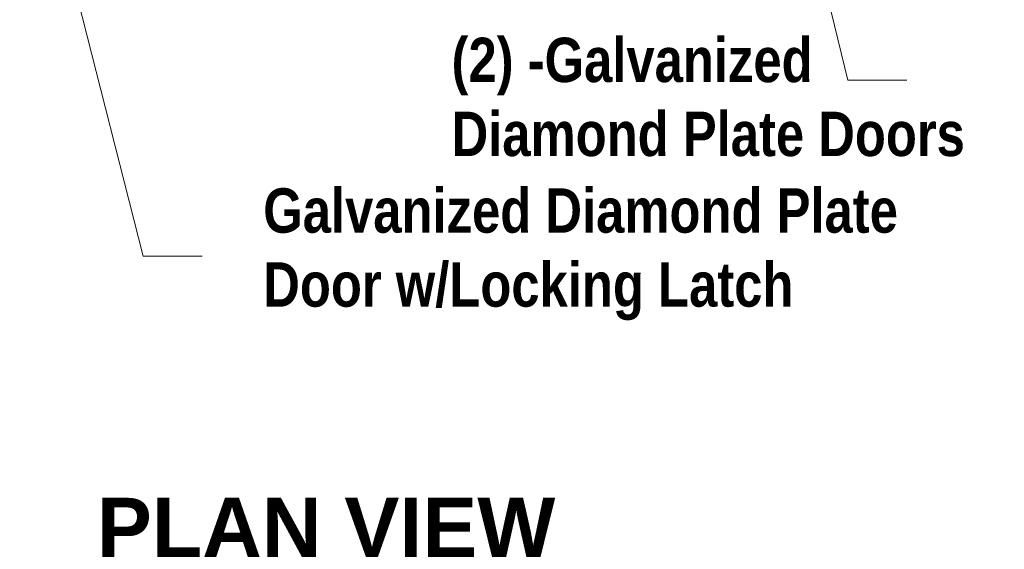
# Model space of a CAD drawing. Header units: inches. Extents: x -68 to 682, y 27 to 463.
# Tile 154 of 165: x 47 to 114, y 290 to 325. Entities that reach past the tile are written whole.
import ezdxf
from ezdxf.enums import TextEntityAlignment as Align

# ---------------------------------------------------------------- set-up
doc = ezdxf.new("R2010")
doc.units = ezdxf.units.IN
doc.header["$LTSCALE"] = 0.5
doc.header["$MEASUREMENT"] = 0
doc.layers.add('Text+Leaders', color=7, linetype='Continuous', lineweight=15)
doc.styles.add('OLDCASTLE', font='simplex.shx')
doc.styles.add('TECHNICAL', font='techb___.ttf')
doc.styles.add('ViewTitles', font='arialbd.ttf')
doc.dimstyles.new('Oldcastle', dxfattribs={"dimscale": 32, "dimtxt": 0.0625, "dimasz": 0.09375, "dimexe": 0.0625, "dimexo": 0.0625, "dimgap": 0.0625, "dimtad": 0, "dimdec": 4, "dimzin": 3, "dimdsep": 46, "dimlunit": 4, "dimtxsty": 'OLDCASTLE', "dimcen": 0.0625, "dimclrd": 256, "dimclre": 256, "dimclrt": 256, "dimadec": 0, "dimazin": 0, "dimtfac": 0.7, "dimtdec": 4, "dimtofl": 0, "dimtmove": 0, "dimatfit": 3, "dimfxl": 1, "dimtolj": 1, "dimtzin": 0, "dimlwd": -1, "dimlwe": -1, "dimarcsym": 0})

msp = doc.modelspace()

# ---------------------------------------------------------------- texts
at = {"layer": 'Text+Leaders', "style": 'ViewTitles'}
msp.add_text('%%uPLAN VIEW', height=4, dxfattribs=at).set_placement((67.625, 291.15946), align=Align.MIDDLE)
at = {"layer": 'Text+Leaders', "char_height": 3, "style": 'TECHNICAL'}
for s, insert, attachment_point in [('\\pxql;(2) -Galvanized\\PDiamond Plate Doors', (110.875, 320.25), 6), ('Galvanized Diamond Plate\\PDoor w/Locking Latch', (63.375, 309.625), 4)]:
    msp.add_mtext(s, dxfattribs=dict(at, insert=insert, attachment_point=attachment_point))

# ---------------------------------------------------------------- leaders
at = {"layer": 'Text+Leaders', "annotation_type": 0, "has_hookline": 1, "hookline_direction": 0}
for points in [[(96.00403, 350.06912), (102.94943, 321.41294), (106.94943, 321.41294)], [(46.88651, 342.39182), (55.25, 309.5), (59.25, 309.5)]]:
    msp.add_leader(points, dimstyle='Oldcastle', override={"dimasz": 0.125}, dxfattribs=at)

doc.saveas('drawing.dxf')
